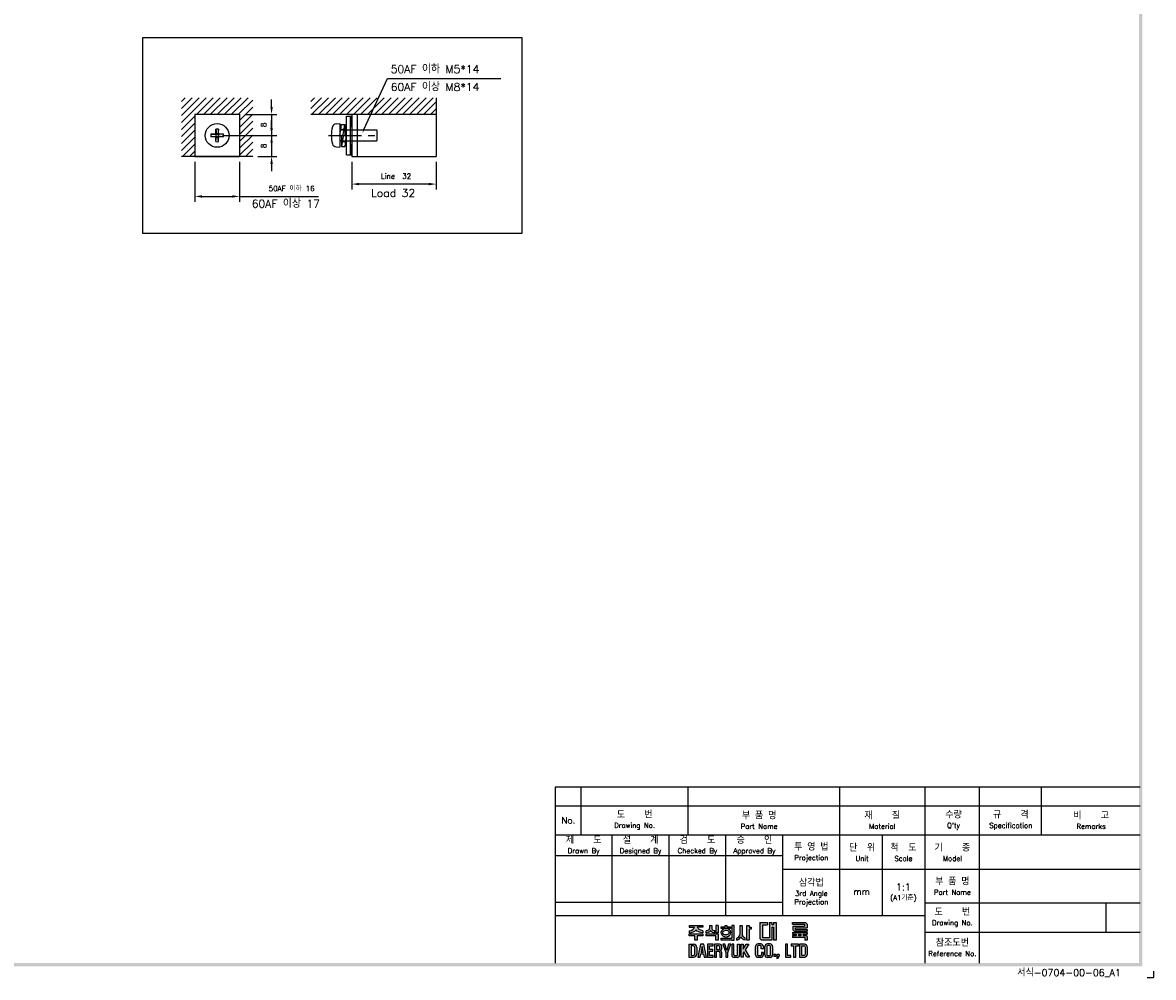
# Model space of a CAD drawing. Extents: x -6 to 988, y -5 to 692.
# Tile 21 of 24: x 559 to 988, y -5 to 358. Entities that reach past the tile are written whole.
import ezdxf
from ezdxf import colors
from ezdxf.entities.mleader import LeaderData, LeaderLine
from ezdxf.math import Vec2, Vec3

# ---------------------------------------------------------------- set-up
doc = ezdxf.new("R2010")
doc.units = 0
doc.header["$MEASUREMENT"] = 0
doc.linetypes.add('CENTER', pattern=[2, 1.25, -0.25, 0.25, -0.25])
doc.linetypes.add('HIDDEN', pattern=[0.375, 0.25, -0.125])
doc.layers.get('0').update_dxf_attribs({"linetype": 'CONTINUOUS'})
for name, color, linetype in [('bo', 7, 'CONTINUOUS'), ('cen', 1, 'CENTER'), ('di', 3, 'CONTINUOUS'), ('dimtaxt', 3, 'CONTINUOUS'), ('dwg', 7, 'CONTINUOUS'), ('HIDE', 2, 'HIDDEN')]:
    doc.layers.add(name, color=color, linetype=linetype)
doc.styles.add('KIM', font='ROMANS.shx', dxfattribs={"height": 5, "bigfont": 'GSG1.shx'})
doc.styles.get("Standard").update_dxf_attribs({"font": 'romans.shx', "height": 2, "bigfont": 'hgs.shx'})
doc.dimstyles.new('STANDARD$0', dxfattribs={"dimtxt": 5, "dimasz": 5, "dimexe": 1, "dimexo": 2, "dimgap": 2, "dimtad": 1, "dimdec": 4, "dimzin": 12, "dimdsep": 46, "dimtxsty": 'KIM', "dimcen": -1, "dimdle": 0.1, "dimadec": 0, "dimazin": 0, "dimtfac": 1, "dimtdec": 4, "dimtmove": 0, "dimatfit": 3, "dimfxl": 0, "dimtolj": 1, "dimtzin": 0, "dimarcsym": 0})

# ---------------------------------------------------------------- blocks, each defined once
blk = doc.blocks.new('도면서식 A1')
at = {"layer": 'di', "insert": (780.92, -2.61), "char_height": 2.2, "width": 38.8706, "attachment_point": 4}
blk.add_mtext('서식-0704-00-06_A1', dxfattribs=at)
blk = doc.blocks.new('대륙')
at = {"layer": 'dimtaxt'}
h = blk.add_hatch(color=256, dxfattribs=at)
edge = h.paths.add_edge_path()
edge.add_line((51.99, 12.18), (47.65, 12.18))
edge.add_line((47.65, 12.18), (47.65, 11.59))
edge.add_line((47.65, 11.59), (49.36, 11.59))
edge.add_ellipse((47.48, 11.55), major_axis=(1.89, 0.39), ratio=0.576936, start_angle=268.0794, end_angle=342.4305, ccw=False)
edge.add_line((47.64, 10.44), (47.64, 9.87))
edge.add_ellipse((47.59, 11.36), major_axis=(2.46, 0), ratio=0.608939, start_angle=-88.7913, end_angle=-24.3158)
edge.add_ellipse((52.06, 11.36), major_axis=(-2.46, 0), ratio=0.608939, start_angle=384.3158, end_angle=448.3061)
edge.add_line((51.99, 9.87), (51.99, 10.51))
edge.add_ellipse((52.11, 11.62), major_axis=(-1.91, 0.31), ratio=0.577613, start_angle=17.5125, end_angle=91.8636, ccw=False)
edge.add_line((50.24, 11.59), (51.99, 11.59))
edge.add_line((51.99, 11.59), (51.99, 12.18))
h.paths.add_polyline_path([(52, 9.48), (47.64, 9.48), (47.64, 8.87), (49.46, 8.87), (49.46, 7.49), (50.19, 7.49), (50.19, 8.88), (52, 8.88)])
edge = h.paths.add_edge_path()
edge.add_arc((55.25, 11.18), 0.45, 180, 220.7047, ccw=False)
edge.add_line((54.8, 11.18), (54.8, 12.18))
edge.add_line((54.8, 12.18), (54.06, 12.18))
edge.add_line((54.06, 12.18), (54.06, 11.18))
edge.add_arc((53.61, 11.18), 0.45, 319.2953, 360, ccw=False)
edge.add_spline(control_points=[(53.95, 10.89), (53.94, 10.88), (53.93, 10.87), (53.83, 10.76), (53.7, 10.68), (53.03, 10.51)], knot_values=[3.761053, 3.761053, 3.761053, 3.761053, 3.807132, 3.807132, 4.298097, 4.298097, 4.298097, 4.298097], degree=3, periodic=0)
edge.add_line((53.03, 10.51), (53.03, 9.85))
edge.add_spline(control_points=[(53.03, 9.85), (53.05, 9.85), (53.06, 9.85), (53.74, 9.96), (53.94, 10.08), (54.15, 10.22), (54.2, 10.3), (54.43, 10.6)], knot_values=[3.495949, 3.495949, 3.495949, 3.495949, 3.524444, 3.524444, 4.06832, 4.06832, 4.379503, 4.379503, 4.379503, 4.379503], degree=3, periodic=0)
edge.add_spline(control_points=[(54.43, 10.6), (54.65, 10.3), (54.71, 10.22), (54.92, 10.08), (55.12, 9.96), (55.75, 9.88), (55.78, 9.87), (55.8, 9.86)], knot_values=[3.495949, 3.495949, 3.495949, 3.495949, 3.807132, 3.807132, 4.351008, 4.351008, 4.402945, 4.402945, 4.402945, 4.402945], degree=3, periodic=0)
edge.add_line((55.8, 9.86), (55.8, 10.59))
edge.add_spline(control_points=[(55.8, 10.59), (55.78, 10.59), (55.76, 10.6), (55.19, 10.66), (55.03, 10.75), (54.92, 10.87), (54.91, 10.88), (54.91, 10.89)], knot_values=[3.761053, 3.761053, 3.761053, 3.761053, 3.81299, 3.81299, 4.356866, 4.356866, 4.402945, 4.402945, 4.402945, 4.402945], degree=3, periodic=0)
h.paths.add_polyline_path([(56.82, 9.48), (53.03, 9.48), (53.03, 8.87), (56.1, 8.87), (56.1, 7.49), (56.82, 7.49)])
h.paths.add_polyline_path([(56.82, 12.19), (56.1, 12.19), (56.1, 9.87), (56.82, 9.87)])
h.paths.add_polyline_path([(60.76, 11.76), (59.58, 11.76), (59.58, 12.19), (59.05, 12.19), (59.05, 11.76), (57.74, 11.76), (57.74, 11.21), (60.76, 11.21)])
edge = h.paths.add_edge_path()
edge.add_ellipse((59.26, 9.92), major_axis=(-1.56, 0), ratio=0.830145, start_angle=101.7462, end_angle=265.4383)
edge.add_line((59.38, 11.21), (59.13, 11.21))
edge.add_ellipse((59.26, 9.92), major_axis=(1.56, 0), ratio=0.830145, start_angle=94.5617, end_angle=259.6787)
edge.add_line((58.98, 8.65), (58.98, 8.2))
edge.add_line((58.98, 8.2), (59.58, 8.2))
edge.add_line((59.58, 8.2), (59.58, 8.65))
edge = h.paths.add_edge_path(flags=16)
edge.add_spline(control_points=[(60.26, 9.92), (60.26, 10.03), (60.22, 10.15), (60.06, 10.37), (59.93, 10.48), (59.59, 10.63), (59.39, 10.66), (58.99, 10.64), (58.8, 10.59), (58.5, 10.41), (58.39, 10.3), (58.27, 10.07), (58.25, 9.96), (58.28, 9.73), (58.34, 9.62), (58.54, 9.4), (58.69, 9.3), (59.06, 9.19), (59.26, 9.17), (59.65, 9.23), (59.83, 9.31), (60.09, 9.5), (60.18, 9.62), (60.25, 9.8), (60.26, 9.86), (60.26, 9.92)], knot_values=[0, 0, 0, 0, 0.543876, 0.543876, 1.087752, 1.087752, 1.631628, 1.631628, 2.175504, 2.175504, 2.71938, 2.71938, 3.263256, 3.263256, 3.807132, 3.807132, 4.351008, 4.351008, 4.894884, 4.894884, 5.43876, 5.43876, 5.982636, 5.982636, 6.283185, 6.283185, 6.283185, 6.283185], degree=3, periodic=0)
for points in [[(61.83, 12.19), (61.11, 12.19), (61.11, 8.2), (57.74, 8.2), (57.74, 7.47), (61.11, 7.47), (61.83, 7.47)], [(70.89, 12.38), (72.38, 12.38), (72.38, 13.12), (70.01, 13.12), (70.01, 8), (70.53, 7.49), (73.84, 7.49), (73.84, 11.66), (74.29, 11.66), (74.29, 7.49), (75.14, 7.49), (75.14, 13.12), (74.29, 13.12), (74.29, 12.42), (73.84, 12.42), (73.84, 13.12), (73.01, 13.12), (73.01, 8.23), (70.89, 8.23)]]:
    blk.add_hatch(color=256, dxfattribs=at).paths.add_polyline_path(points)
h = blk.add_hatch(color=256, dxfattribs=at)
edge = h.paths.add_edge_path()
edge.add_line((64.41, 12.18), (63.7, 12.18))
edge.add_line((63.7, 12.18), (63.7, 9.23))
edge.add_ellipse((62.86, 9.12), major_axis=(0.66, 0.841), ratio=0.672815, start_angle=218.7862, end_angle=304.0863, ccw=False)
edge.add_line((62.7, 8.19), (62.7, 7.51))
edge.add_ellipse((63.11, 8.54), major_axis=(0.964, 0.919), ratio=0.540942, start_angle=220.7961, end_angle=301.7505)
edge.add_ellipse((64.93, 8.53), major_axis=(-0.866, 0.919), ratio=0.569913, start_angle=58.7442, end_angle=145.288)
edge.add_line((65.35, 7.49), (65.35, 8.17))
edge.add_ellipse((65.18, 9.26), major_axis=(-0.67, 1.07), ratio=0.576723, start_angle=74.3826, end_angle=142.9847, ccw=False)
edge.add_line((64.41, 9.18), (64.41, 12.18))
h.paths.add_polyline_path([(66.65, 10.99), (67.26, 10.99), (67.26, 11.63), (66.64, 11.63), (66.64, 12.18), (65.92, 12.18), (65.92, 7.49), (66.65, 7.49)])
h = blk.add_hatch(color=256, dxfattribs=at)
h.paths.add_polyline_path([(84.17, 12.56), (84.17, 11.99), (80.38, 11.99), (80.38, 10.74), (80.81, 10.32), (84.92, 10.32), (84.92, 10.92), (81.19, 10.92), (81.19, 11.44), (84.92, 11.44), (84.92, 12.6), (84.39, 13.12), (80.36, 13.12), (80.36, 12.56)])
h.paths.add_polyline_path([(83.7, 9.41), (84.92, 9.41), (84.92, 9.97), (80.36, 9.97), (80.36, 9.41), (81.48, 9.41), (81.48, 9.04), (80.35, 9.04), (80.35, 8.42), (84.18, 8.42), (84.18, 7.49), (84.92, 7.49), (84.92, 8.64), (84.52, 9.04), (83.7, 9.04)])
h.paths.add_polyline_path([(83, 9.41), (82.23, 9.41), (82.23, 9.04), (83, 9.04)], flags=17)
h = blk.add_hatch(color=256, dxfattribs=at)
h.paths.add_polyline_path([(47.58, 6.25), (47.58, 2.12), (49.06, 2.12, 0.414214), (50.06, 3.12), (50.06, 5.25, 0.414214), (49.06, 6.25)])
h.paths.add_polyline_path([(48.9, 5.73, -0.414214), (49.4, 5.23), (49.4, 3.16, -0.414214), (48.9, 2.66), (48.23, 2.66), (48.23, 5.73)], flags=16)
h.paths.add_polyline_path([(50.42, 2.11), (51.1, 2.11), (51.31, 3.17), (52.21, 3.17), (52.42, 2.11), (53.1, 2.11), (52.25, 6.23), (51.27, 6.23)])
h.paths.add_polyline_path([(51.77, 5.49), (52.09, 3.74), (51.43, 3.74)], flags=16)
h.paths.add_polyline_path([(53.4, 2.11), (55.25, 2.11), (55.25, 2.66), (54.07, 2.66), (54.07, 3.99), (55.15, 3.99), (55.15, 4.52), (54.06, 4.52), (54.06, 5.7), (55.21, 5.7), (55.21, 6.25), (53.4, 6.25)])
h.paths.add_polyline_path([(55.67, 2.12), (56.33, 2.12), (56.33, 4.05), (56.93, 4.05, -0.414214), (57.33, 3.65), (57.33, 2.12), (58.02, 2.12), (58.02, 3.65, 0.276846), (57.45, 4.24, 0.25864), (58.02, 4.77), (58.02, 5.43, 0.414214), (57.22, 6.23), (55.67, 6.23)])
h.paths.add_polyline_path([(56.33, 5.71), (57.04, 5.71, -0.414214), (57.34, 5.41), (57.34, 4.86, -0.414214), (57.04, 4.56), (56.33, 4.56)], flags=16)
h.paths.add_polyline_path([(59.2, 3.57), (59.2, 2.11), (59.85, 2.11), (59.85, 3.58), (60.8, 6.24), (60.13, 6.24), (59.53, 4.27), (58.97, 6.24), (58.28, 6.24)])
h.paths.add_polyline_path([(61.13, 2.78, 0.414214), (61.88, 2.03), (62.85, 2.03, 0.414214), (63.6, 2.78), (63.6, 6.24), (62.93, 6.24), (62.93, 2.84, -0.414214), (62.68, 2.59), (62.07, 2.59, -0.414214), (61.82, 2.84), (61.82, 6.24), (61.13, 6.24)])
h.paths.add_polyline_path([(64.11, 2.12), (64.77, 2.12), (64.77, 3.42), (64.98, 3.87), (65.9, 2.12), (66.68, 2.12), (65.38, 4.46), (66.48, 6.23), (65.69, 6.23), (64.76, 4.66), (64.76, 6.23), (64.11, 6.23)])
h.paths.add_polyline_path([(68.62, 2.84, 0.414214), (69.42, 2.04), (70.32, 2.04, 0.414214), (71.12, 2.84), (71.12, 3.62), (70.47, 3.62), (70.47, 2.85, -0.414214), (70.17, 2.55), (69.58, 2.55, -0.414214), (69.28, 2.85), (69.28, 5.49, -0.414214), (69.58, 5.79), (70.16, 5.79, -0.414214), (70.46, 5.49), (70.46, 4.76), (71.12, 4.76), (71.12, 5.52, 0.414214), (70.32, 6.32), (69.42, 6.32, 0.414214), (68.62, 5.52)])
h.paths.add_polyline_path([(71.57, 2.84, 0.414214), (72.37, 2.04), (73.25, 2.04, 0.414214), (74.05, 2.84), (74.05, 5.52, 0.414214), (73.25, 6.32), (72.37, 6.32, 0.414214), (71.57, 5.52)])
h.paths.add_polyline_path([(72.23, 5.5, -0.414214), (72.53, 5.8), (73.09, 5.8, -0.414214), (73.39, 5.5), (73.39, 2.85, -0.414214), (73.09, 2.55), (72.53, 2.55, -0.414214), (72.23, 2.85)], flags=16)
h.paths.add_polyline_path([(74.42, 2.34), (75.05, 2.34), (75.05, 2.98), (74.42, 2.98)])
h.paths.add_polyline_path([(75.76, 2.34, -0.316213), (75.39, 2.07), (75.39, 1.77, 0.409412), (76.08, 2.47), (76.08, 2.98), (75.39, 2.98), (75.39, 2.34)])
h.paths.add_polyline_path([(78.08, 2.12), (79.79, 2.12), (79.79, 2.67), (78.75, 2.67), (78.75, 6.24), (78.08, 6.24)])
h.paths.add_polyline_path([(80.68, 2.12), (81.35, 2.12), (81.35, 5.7), (82.27, 5.7), (82.27, 6.24), (79.92, 6.24), (79.92, 5.7), (80.68, 5.7)])
h.paths.add_polyline_path([(82.59, 2.13), (84.07, 2.13, 0.414214), (85.07, 3.13), (85.07, 5.24, 0.414214), (84.07, 6.24), (82.59, 6.24)])
h.paths.add_polyline_path([(83.24, 5.73), (83.9, 5.73, -0.414214), (84.4, 5.23), (84.4, 3.15, -0.414214), (83.9, 2.65), (83.24, 2.65)], flags=16)
for p, q in [((47.65, 12.18), (51.99, 12.18)), ((47.65, 12.18), (47.65, 11.59)), ((47.65, 11.59), (49.36, 11.59)), ((51.99, 11.59), (50.24, 11.59)), ((51.99, 12.18), (51.99, 11.59)), ((54.06, 12.18), (54.8, 12.18)), ((54.06, 12.18), (54.06, 11.18)), ((54.8, 12.18), (54.8, 11.18)), ((56.82, 12.19), (56.1, 12.19)), ((56.1, 12.19), (56.1, 9.87)), ((56.82, 12.19), (56.82, 9.87)), ((57.74, 11.76), (59.05, 11.76)), ((57.74, 11.21), (57.74, 11.76)), ((60.76, 11.21), (57.74, 11.21)), ((59.05, 11.76), (59.05, 12.19)), ((59.05, 12.19), (59.58, 12.19)), ((59.58, 12.19), (59.58, 11.76)), ((59.58, 11.76), (60.76, 11.76)), ((60.76, 11.76), (60.76, 11.21)), ((61.11, 12.19), (61.11, 8.2)), ((61.83, 12.19), (61.11, 12.19)), ((61.83, 7.47), (61.83, 12.19)), ((63.7, 12.18), (64.41, 12.18)), ((63.7, 12.18), (63.7, 9.23)), ((64.41, 12.18), (64.41, 9.18)), ((65.92, 7.49), (65.92, 12.18)), ((65.92, 12.18), (66.64, 12.18)), ((66.64, 12.18), (66.64, 11.63)), ((66.64, 11.63), (67.26, 11.63)), ((66.65, 10.99), (66.65, 7.49)), ((67.26, 10.99), (66.65, 10.99)), ((67.26, 11.63), (67.26, 10.99)), ((70.01, 13.12), (70.01, 8)), ((70.01, 13.12), (72.38, 13.12)), ((70.89, 12.38), (70.89, 8.23)), ((70.89, 12.38), (72.38, 12.38)), ((72.38, 13.12), (72.38, 12.38)), ((73.01, 13.12), (73.01, 8.23)), ((73.01, 13.12), (73.84, 13.12)), ((73.84, 13.12), (73.84, 12.42)), ((73.84, 12.42), (74.29, 12.42)), ((73.84, 11.66), (73.84, 7.49)), ((73.84, 11.66), (74.29, 11.66)), ((74.29, 13.12), (75.14, 13.12)), ((74.29, 13.12), (74.29, 12.42)), ((74.29, 11.66), (74.29, 7.49)), ((75.14, 13.12), (75.14, 7.49)), ((80.36, 13.12), (84.39, 13.12)), ((80.36, 12.56), (80.36, 13.12)), ((80.36, 12.56), (84.17, 12.56)), ((80.38, 11.99), (84.17, 11.99)), ((80.38, 11.99), (80.38, 10.74)), ((80.81, 10.32), (80.38, 10.74)), ((81.19, 11.44), (84.92, 11.44)), ((81.19, 11.44), (81.19, 10.92)), ((81.19, 10.92), (84.92, 10.92)), ((84.17, 12.56), (84.17, 11.99)), ((84.92, 12.6), (84.39, 13.12)), ((84.92, 12.6), (84.92, 11.44)), ((84.92, 10.92), (84.92, 10.32)), ((47.64, 10.44), (47.64, 9.87)), ((47.64, 9.48), (52, 9.48)), ((47.64, 8.87), (47.64, 9.48)), ((49.46, 8.87), (47.64, 8.87)), ((49.46, 7.49), (49.46, 8.87)), ((50.19, 7.49), (49.46, 7.49)), ((50.19, 8.88), (50.19, 7.49)), ((52, 8.88), (50.19, 8.88)), ((51.99, 10.51), (51.99, 9.87)), ((52, 9.48), (52, 8.88)), ((53.03, 9.85), (53.03, 10.51)), ((53.03, 9.48), (56.82, 9.48)), ((53.03, 8.87), (53.03, 9.48)), ((56.1, 8.87), (53.03, 8.87)), ((55.8, 9.86), (55.8, 10.59)), ((56.82, 9.87), (56.1, 9.87)), ((56.1, 7.49), (56.1, 8.87)), ((56.82, 7.49), (56.1, 7.49)), ((56.82, 9.48), (56.82, 7.49)), ((57.74, 8.2), (61.11, 8.2)), ((57.74, 7.47), (57.74, 8.2)), ((61.11, 7.47), (57.74, 7.47)), ((58.98, 8.2), (58.98, 8.65)), ((59.58, 8.65), (59.58, 8.2)), ((61.11, 7.47), (61.83, 7.47)), ((62.7, 7.51), (62.7, 8.19)), ((65.35, 7.49), (65.35, 8.17)), ((66.65, 7.49), (65.92, 7.49)), ((70.53, 7.49), (70.01, 8)), ((73.84, 7.49), (70.53, 7.49)), ((73.01, 8.23), (70.89, 8.23)), ((75.14, 7.49), (74.29, 7.49)), ((80.35, 9.04), (81.48, 9.04)), ((80.35, 9.04), (80.35, 8.42)), ((80.35, 8.42), (84.18, 8.42)), ((80.36, 9.97), (84.92, 9.97)), ((80.36, 9.97), (80.36, 9.41)), ((80.36, 9.41), (81.48, 9.41)), ((80.81, 10.32), (84.92, 10.32)), ((81.48, 9.41), (81.48, 9.04)), ((82.23, 9.41), (83, 9.41)), ((82.23, 9.41), (82.23, 9.04)), ((82.23, 9.04), (83, 9.04)), ((83, 9.41), (83, 9.04)), ((83.7, 9.41), (84.92, 9.41)), ((83.7, 9.41), (83.7, 9.04)), ((83.7, 9.04), (84.52, 9.04)), ((84.18, 8.42), (84.18, 7.49)), ((84.92, 7.49), (84.18, 7.49)), ((84.92, 8.64), (84.52, 9.04)), ((84.92, 9.97), (84.92, 9.41)), ((84.92, 8.64), (84.92, 7.49)), ((47.58, 6.25), (47.58, 2.12)), ((47.58, 6.25), (49.06, 6.25)), ((48.23, 5.73), (48.23, 2.66)), ((48.9, 5.73), (48.23, 5.73)), ((49.4, 3.16), (49.4, 5.23)), ((50.06, 5.25), (50.06, 3.12)), ((51.27, 6.23), (50.42, 2.11)), ((52.25, 6.23), (51.27, 6.23)), ((51.77, 5.49), (51.43, 3.74)), ((51.43, 3.74), (52.09, 3.74)), ((52.09, 3.74), (51.77, 5.49)), ((53.1, 2.11), (52.25, 6.23)), ((55.21, 6.25), (53.4, 6.25)), ((53.4, 6.25), (53.4, 2.11)), ((54.06, 5.7), (55.21, 5.7)), ((54.06, 4.52), (54.06, 5.7)), ((55.15, 4.52), (54.06, 4.52)), ((54.07, 3.99), (55.15, 3.99)), ((54.07, 2.66), (54.07, 3.99)), ((55.15, 3.99), (55.15, 4.52)), ((55.21, 5.7), (55.21, 6.25)), ((55.67, 6.23), (55.67, 2.12)), ((57.22, 6.23), (55.67, 6.23)), ((56.33, 5.71), (56.33, 4.56)), ((57.04, 5.71), (56.33, 5.71)), ((56.33, 4.56), (57.04, 4.56)), ((56.33, 2.12), (56.33, 4.05)), ((56.33, 4.05), (56.93, 4.05)), ((57.33, 3.65), (57.33, 2.12)), ((57.34, 4.86), (57.34, 5.41)), ((58.02, 4.77), (58.02, 5.43)), ((58.02, 2.12), (58.02, 3.65)), ((58.97, 6.24), (58.28, 6.24)), ((58.28, 6.24), (59.2, 3.57)), ((59.53, 4.27), (58.97, 6.24)), ((60.13, 6.24), (59.53, 4.27)), ((59.85, 3.58), (60.8, 6.24)), ((59.85, 2.11), (59.85, 3.58)), ((60.8, 6.24), (60.13, 6.24)), ((61.13, 6.24), (61.13, 2.78)), ((61.82, 6.24), (61.13, 6.24)), ((61.82, 2.84), (61.82, 6.24)), ((62.93, 2.84), (62.93, 6.24)), ((62.93, 6.24), (63.6, 6.24)), ((63.6, 6.24), (63.6, 2.78)), ((64.11, 2.12), (64.11, 6.23)), ((64.11, 6.23), (64.76, 6.23)), ((64.76, 4.66), (65.69, 6.23)), ((64.76, 6.23), (64.76, 4.66)), ((64.98, 3.87), (64.77, 3.42)), ((65.9, 2.12), (64.98, 3.87)), ((66.48, 6.23), (65.38, 4.46)), ((65.38, 4.46), (66.68, 2.12)), ((65.69, 6.23), (66.48, 6.23)), ((68.62, 2.84), (68.62, 5.52)), ((69.28, 5.49), (69.28, 2.85)), ((70.32, 6.32), (69.42, 6.32)), ((70.16, 5.79), (69.58, 5.79)), ((70.46, 4.76), (70.46, 5.49)), ((71.12, 4.76), (70.46, 4.76)), ((70.47, 3.62), (70.47, 2.85)), ((71.12, 3.62), (70.47, 3.62)), ((71.12, 5.52), (71.12, 4.76)), ((71.12, 2.84), (71.12, 3.62)), ((71.57, 2.84), (71.57, 5.52)), ((72.23, 5.5), (72.23, 2.85)), ((73.25, 6.32), (72.37, 6.32)), ((73.09, 5.8), (72.53, 5.8)), ((73.39, 2.85), (73.39, 5.5)), ((74.05, 5.52), (74.05, 2.84)), ((78.08, 6.24), (78.08, 2.12)), ((78.75, 6.24), (78.08, 6.24)), ((78.75, 2.67), (78.75, 6.24)), ((82.27, 6.24), (79.92, 6.24)), ((79.92, 6.24), (79.92, 5.7)), ((79.92, 5.7), (80.68, 5.7)), ((80.68, 5.7), (80.68, 2.12)), ((81.35, 2.12), (81.35, 5.7)), ((81.35, 5.7), (82.27, 5.7)), ((82.27, 5.7), (82.27, 6.24)), ((82.59, 6.24), (82.59, 2.13)), ((84.07, 6.24), (82.59, 6.24)), ((83.24, 2.65), (83.24, 5.73)), ((83.24, 5.73), (83.9, 5.73)), ((84.4, 3.15), (84.4, 5.23)), ((85.07, 3.13), (85.07, 5.24)), ((47.58, 2.12), (49.06, 2.12)), ((48.23, 2.66), (48.9, 2.66)), ((50.42, 2.11), (51.1, 2.11)), ((51.1, 2.11), (51.31, 3.17)), ((51.31, 3.17), (52.21, 3.17)), ((52.21, 3.17), (52.42, 2.11)), ((52.42, 2.11), (53.1, 2.11)), ((53.4, 2.11), (55.25, 2.11)), ((55.25, 2.66), (54.07, 2.66)), ((55.25, 2.11), (55.25, 2.66)), ((55.67, 2.12), (56.33, 2.12)), ((57.33, 2.12), (58.02, 2.12)), ((59.2, 3.57), (59.2, 2.11)), ((59.2, 2.11), (59.85, 2.11)), ((62.85, 2.03), (61.88, 2.03)), ((62.68, 2.59), (62.07, 2.59)), ((64.77, 2.12), (64.11, 2.12)), ((64.77, 3.42), (64.77, 2.12)), ((66.68, 2.12), (65.9, 2.12)), ((70.32, 2.04), (69.42, 2.04)), ((70.17, 2.55), (69.58, 2.55)), ((73.25, 2.04), (72.37, 2.04)), ((73.09, 2.55), (72.53, 2.55)), ((74.42, 2.98), (74.42, 2.34)), ((75.05, 2.98), (74.42, 2.98)), ((75.05, 2.34), (74.42, 2.34)), ((75.05, 2.98), (75.05, 2.34)), ((75.39, 2.98), (75.39, 2.34)), ((76.08, 2.98), (75.39, 2.98)), ((75.76, 2.34), (75.39, 2.34)), ((75.39, 2.07), (75.39, 1.77)), ((76.08, 2.98), (76.08, 2.47)), ((78.08, 2.12), (79.79, 2.12)), ((79.79, 2.67), (78.75, 2.67)), ((79.79, 2.12), (79.79, 2.67)), ((80.68, 2.12), (81.35, 2.12)), ((82.59, 2.13), (84.07, 2.13)), ((83.9, 2.65), (83.24, 2.65))]:
    blk.add_line(p, q, dxfattribs=at)
for centre, radius, start, end in [((53.61, 11.18), 0.45, 319.2953, 360), ((55.25, 11.18), 0.45, 180, 220.7047), ((48.9, 5.23), 0.5, 0, 90), ((49.06, 5.25), 1, 0, 90), ((57.22, 4.85), 0.8, 270, 270), ((56.93, 3.65), 0.4, 0, 90), ((57.04, 5.41), 0.3, 0, 90), ((57.04, 4.86), 0.3, 270, 0), ((57.22, 5.43), 0.8, 0, 90), ((57.26, 5.02), 0.8, 283.6828, 341.6876), ((57.24, 3.47), 0.8, 12.921, 74.819), ((69.42, 5.52), 0.8, 90, 180), ((69.58, 5.49), 0.3, 90, 180), ((70.16, 5.49), 0.3, 0, 90), ((70.32, 5.52), 0.8, 0, 90), ((72.37, 5.52), 0.8, 90, 180), ((72.53, 5.5), 0.3, 90, 180), ((73.09, 5.5), 0.3, 0, 90), ((73.25, 5.52), 0.8, 0, 90), ((83.9, 5.23), 0.5, 0, 90), ((84.07, 5.24), 1, 0, 90), ((48.9, 3.16), 0.5, 270, 0), ((49.06, 3.12), 1, 270, 0), ((61.88, 2.78), 0.75, 180, 270), ((62.07, 2.84), 0.25, 180, 270), ((62.68, 2.84), 0.25, 270, 0), ((62.85, 2.78), 0.75, 270, 0), ((69.42, 2.84), 0.8, 180, 270), ((69.58, 2.85), 0.3, 180, 270), ((70.17, 2.85), 0.3, 270, 0), ((70.32, 2.84), 0.8, 270, 0), ((72.37, 2.84), 0.8, 180, 270), ((72.53, 2.85), 0.3, 180, 270), ((73.09, 2.85), 0.3, 270, 0), ((73.25, 2.84), 0.8, 270, 0), ((75.38, 2.47), 0.7, 270.9408, 0), ((75.38, 2.47), 0.4, 271.6466, 341.8371), ((83.9, 3.15), 0.5, 270, 0), ((84.07, 3.13), 1, 270, 0)]:
    blk.add_arc(centre, radius, start, end, dxfattribs=at)
for centre, major_axis, ratio, start_param, end_param in [((47.48, 11.55), (1.89, 0.39), 0.576936, 4.678869, 5.97654), ((47.59, 11.36), (-2.46, 0), 0.608939, 1.591893, 2.717202), ((59.26, 9.92), (1.56, 0), 0.830145, 1.650413, 4.532248), ((59.26, 9.92), (-1.56, 0), 0.830145, 1.775806, 4.632772), ((62.86, 9.12), (0.66, 0.841), 0.672815, 3.81854, 5.307307), ((63.11, 8.54), (0.964, 0.919), 0.540942, 3.853619, 5.26654)]:
    blk.add_ellipse(centre, major_axis=major_axis, ratio=ratio, start_param=start_param, end_param=end_param, dxfattribs=at)
at = {"layer": 'dimtaxt', "extrusion": (0, 0, -1)}
for centre, major_axis, ratio, start_param, end_param in [((52.06, 11.36), (-2.46, 0), 0.608939, -1.541231, -0.42439), ((52.11, 11.62), (-1.91, 0.31), 0.577613, 4.679864, 5.977535), ((64.93, 8.53), (-0.866, 0.919), 0.569913, 3.747431, 5.257905), ((65.18, 9.26), (-0.67, 1.07), 0.576723, 3.787632, 4.984965)]:
    blk.add_ellipse(centre, major_axis=major_axis, ratio=ratio, start_param=start_param, end_param=end_param, dxfattribs=at)
at = {"layer": 'dimtaxt'}
for points, knots in [([(53.95, 10.89), (53.94, 10.88), (53.93, 10.87), (53.83, 10.76), (53.7, 10.68), (53.03, 10.51)], [3.7610527, 3.7610527, 3.7610527, 3.7610527, 3.8071317, 3.8071317, 4.2980967, 4.2980967, 4.2980967, 4.2980967]), ([(54.91, 10.89), (54.91, 10.88), (54.92, 10.87), (55.03, 10.75), (55.19, 10.66), (55.76, 10.6), (55.78, 10.59), (55.8, 10.59)], [3.7610527, 3.7610527, 3.7610527, 3.7610527, 3.8071317, 3.8071317, 4.3510077, 4.3510077, 4.4029453, 4.4029453, 4.4029453, 4.4029453]), ([(54.43, 10.6), (54.2, 10.3), (54.15, 10.22), (53.94, 10.08), (53.74, 9.96), (53.06, 9.85), (53.05, 9.85), (53.03, 9.85)], [3.4959493, 3.4959493, 3.4959493, 3.4959493, 3.8071317, 3.8071317, 4.3510077, 4.3510077, 4.3795026, 4.3795026, 4.3795026, 4.3795026]), ([(54.43, 10.6), (54.65, 10.3), (54.71, 10.22), (54.92, 10.08), (55.12, 9.96), (55.75, 9.88), (55.78, 9.87), (55.8, 9.86)], [3.4959493, 3.4959493, 3.4959493, 3.4959493, 3.8071317, 3.8071317, 4.3510077, 4.3510077, 4.4029453, 4.4029453, 4.4029453, 4.4029453]), ([(60.26, 9.92), (60.26, 10.03), (60.22, 10.15), (60.06, 10.37), (59.93, 10.48), (59.59, 10.63), (59.39, 10.66), (58.99, 10.64), (58.8, 10.59), (58.5, 10.41), (58.39, 10.3), (58.27, 10.07), (58.25, 9.96), (58.28, 9.73), (58.34, 9.62), (58.54, 9.4), (58.69, 9.3), (59.06, 9.19), (59.26, 9.17), (59.65, 9.23), (59.83, 9.31), (60.09, 9.5), (60.18, 9.62), (60.25, 9.8), (60.26, 9.86), (60.26, 9.92)], [0, 0, 0, 0, 0.543876, 0.543876, 1.087752, 1.087752, 1.631628, 1.631628, 2.175504, 2.175504, 2.71938, 2.71938, 3.263256, 3.263256, 3.807132, 3.807132, 4.351008, 4.351008, 4.894884, 4.894884, 5.43876, 5.43876, 5.982636, 5.982636, 6.283185, 6.283185, 6.283185, 6.283185])]:
    blk.add_open_spline(points, degree=3, knots=knots, dxfattribs=at)
blk = doc.blocks.new('*D180')
at = {"layer": 'di'}
for p, q in [((624.12, 304.8), (624.12, 289.65)), ((641.12, 304.8), (641.12, 289.65)), ((626.92, 291.65), (638.32, 291.65)), ((641.12, 291.65), (671.11, 291.65))]:
    blk.add_line(p, q, dxfattribs=at)
for points in [[(626.92, 292.11), (626.92, 291.18), (624.12, 291.65)], [(638.32, 292.11), (638.32, 291.18), (641.12, 291.65)]]:
    blk.add_solid(points, dxfattribs=at)
at = {"layer": 'di', "insert": (660.87, 294.65), "char_height": 2, "attachment_point": 5}
blk.add_mtext('\\A1;50AF 이하 16', dxfattribs=at)
blk = doc.blocks.new('*D181')
at = {"layer": 'di'}
for p, q in [((653.27, 317.6), (653.27, 320.4)), ((634.62, 314.8), (655.27, 314.8)), ((653.27, 314.8), (653.27, 306.8)), ((648.1, 306.8), (655.27, 306.8)), ((653.27, 304), (653.27, 301.2))]:
    blk.add_line(p, q, dxfattribs=at)
for points in [[(652.81, 317.6), (653.74, 317.6), (653.27, 314.8)], [(652.81, 304), (653.74, 304), (653.27, 306.8)]]:
    blk.add_solid(points, dxfattribs=at)
at = {"layer": 'di', "insert": (650.27, 310.8), "char_height": 2, "attachment_point": 5, "rotation": 90}
blk.add_mtext('\\A1;8', dxfattribs=at)
blk = doc.blocks.new('*D182')
at = {"layer": 'di'}
for p, q in [((653.27, 325.6), (653.27, 328.4)), ((643.12, 322.8), (655.27, 322.8)), ((653.27, 322.8), (653.27, 314.8)), ((643.12, 314.8), (655.27, 314.8)), ((653.27, 312), (653.27, 309.2))]:
    blk.add_line(p, q, dxfattribs=at)
for points in [[(652.81, 325.6), (653.74, 325.6), (653.27, 322.8)], [(652.81, 312), (653.74, 312), (653.27, 314.8)]]:
    blk.add_solid(points, dxfattribs=at)
at = {"layer": 'di', "insert": (650.27, 318.8), "char_height": 2, "attachment_point": 5, "rotation": 90}
blk.add_mtext('\\A1;8', dxfattribs=at)
blk = doc.blocks.new('bxx')
at = {"layer": 'bo', "linetype": 'Continuous'}
for p, q in [((681.63, -342.37), (682.83, -333.73)), ((682.83, -333.73), (685.23, -333.73)), ((684.03, -341.5), (685.23, -333.73)), ((685.23, -333.73), (685.23, -342.12)), ((681.63, -342.37), (684.03, -341.5)), ((682.83, -341.93), (682.83, -350.33)), ((684.03, -342.56), (682.83, -350.33)), ((684.03, -342.56), (686.43, -341.69)), ((684.67, -337.33), (685.23, -337.33)), ((686.43, -341.69), (685.23, -350.33)), ((682.83, -346.73), (683.39, -346.73)), ((682.83, -350.33), (685.23, -350.33))]:
    blk.add_line(p, q, dxfattribs=at)
at = {"layer": 'HIDE'}
for p, q in [((682.33, -337.33), (684.67, -337.33)), ((683.39, -346.73), (685.73, -346.73))]:
    blk.add_line(p, q, dxfattribs=at)
blk = doc.blocks.new('*D183')
at = {"layer": 'di'}
for p, q in [((683.7, 304.8), (683.7, 294.33)), ((715.7, 304.8), (715.7, 294.33)), ((712.9, 296.33), (686.5, 296.33))]:
    blk.add_line(p, q, dxfattribs=at)
for points in [[(686.5, 296.8), (686.5, 295.87), (683.7, 296.33)], [(712.9, 296.8), (712.9, 295.87), (715.7, 296.33)]]:
    blk.add_solid(points, dxfattribs=at)
at = {"layer": 'di', "insert": (700.51, 299.33), "char_height": 2, "attachment_point": 5}
blk.add_mtext('\\A1;Line  32', dxfattribs=at)

msp = doc.modelspace()

# ---------------------------------------------------------------- hatches: boundary and pattern name
h = msp.add_hatch()
h.set_pattern_fill('ANSI31', color=256, scale=15, style=0)
h.set_pattern_definition([(45, (1312.407, -585.9332), (-1.3258252, 1.3258252), [])])
h.paths.add_polyline_path([(646.097, 329.023), (619.138, 329.023), (619.138, 306.805), (624.118, 306.805), (624.118, 322.805), (641.118, 322.805), (641.118, 306.805), (646.097, 306.805)])
h = msp.add_hatch()
h.set_pattern_fill('ANSI31', color=256, scale=15, style=0)
h.set_pattern_definition([(45, (1316.3796, -585.9332), (-1.3258252, 1.3258252), [])])
h.paths.add_polyline_path([(668.162, 329.023), (668.162, 322.805), (715.704, 322.805), (715.704, 329.023)])

# ---------------------------------------------------------------- linework, layer by layer
for p, q in [((715.704, 329.023), (715.704, 306.805)), ((624.118, 322.805), (624.118, 306.805)), ((624.118, 322.805), (641.118, 322.805)), ((641.118, 322.805), (641.118, 306.805)), ((668.162, 322.805), (715.704, 322.805)), ((681.656, 307.455), (681.656, 322.155)), ((681.656, 322.155), (683.256, 322.155)), ((683.256, 307.455), (683.256, 322.155)), ((683.256, 322.155), (683.556, 322.155)), ((683.556, 322.155), (683.556, 318.455)), ((683.704, 322.805), (683.704, 306.805)), ((685.704, 322.805), (685.704, 306.805)), ((677.762, 319.177), (679.224, 319.305)), ((679.224, 319.305), (679.224, 310.305)), ((631.784, 315.305), (630.27, 315.305)), ((630.27, 314.305), (632.135, 314.515)), ((631.784, 314.305), (630.27, 314.305)), ((631.784, 314.305), (630.27, 314.305)), ((630.281, 315.305), (632.135, 315.094)), ((632.118, 317.152), (632.328, 315.287)), ((632.118, 315.638), (632.118, 317.152)), ((632.118, 312.457), (632.328, 314.322)), ((632.118, 312.457), (632.118, 313.971)), ((633.118, 317.152), (632.907, 315.287)), ((633.118, 312.457), (632.907, 314.322)), ((634.606, 315.305), (633.1, 315.094)), ((634.606, 314.305), (633.1, 314.515)), ((633.118, 315.638), (633.118, 317.152)), ((633.118, 315.638), (633.118, 316.482)), ((633.118, 312.457), (633.118, 313.971)), ((634.965, 315.305), (633.451, 315.305)), ((634.965, 315.305), (633.451, 315.305)), ((634.965, 314.305), (633.451, 314.305)), ((679.524, 316.905), (693.224, 316.905)), ((693.224, 316.905), (693.224, 312.705)), ((677.762, 310.432), (679.224, 310.305)), ((679.524, 312.705), (693.224, 312.705)), ((683.256, 311.455), (683.256, 311.455)), ((683.556, 307.455), (683.556, 311.155)), ((646.097, 306.805), (619.138, 306.805)), ((624.118, 306.805), (641.118, 306.805)), ((681.656, 307.455), (683.256, 307.455)), ((683.256, 307.455), (683.556, 307.455)), ((683.704, 306.805), (715.704, 306.805))]:
    msp.add_line(p, q)
msp.add_circle((632.618, 314.805), 4.5)
for centre, radius, start, end in [((687.924, 314.805), 12, 164.50603, 195.49397), ((677.902, 317.583), 1.6, 95, 164.50603), ((683.256, 318.455), 0.3, 270, 0), ((632.618, 314.805), 2.4, 167.9753, 192.0247), ((631.784, 315.638), 0.333, 270, 0), ((631.784, 313.971), 0.333, 0, 90), ((632.618, 314.805), 2.4, 77.9753, 102.0247), ((632.618, 314.805), 0.5, 143.94661, 216.05339), ((632.164, 315.258), 0.167, 260, 10), ((632.164, 314.351), 0.167, 350, 100), ((632.618, 314.805), 0.5, 53.94661, 126.05339), ((632.618, 314.805), 0.5, 233.94661, 306.05339), ((633.071, 315.258), 0.167, 170, 280), ((633.071, 314.351), 0.167, 80, 190), ((632.618, 314.805), 0.5, 323.94661, 36.05339), ((633.451, 315.638), 0.333, 180, 270), ((633.451, 313.971), 0.333, 90, 180), ((632.618, 314.805), 2.4, 347.9753, 12.0247), ((679.524, 317.205), 0.3, 180, 270), ((632.618, 314.805), 2.4, 257.9753, 282.0247), ((677.902, 312.026), 1.6, 195.49397, 265), ((679.524, 312.405), 0.3, 90, 180), ((683.256, 311.155), 0.3, 0, 90)]:
    msp.add_arc(centre, radius, start, end)
at = {"layer": 'cen', "ltscale": 10}
msp.add_line((674.91, 314.805), (694.421, 314.805), dxfattribs=at)
at = {"layer": 'di'}
for p in [(987.9, -2.3), (985.5, -4.7)]:
    msp.add_line(p, (987.9, -4.7), dxfattribs=at)
msp.add_lwpolyline([(604.356, 351.975), (748.182, 351.975), (748.182, 277.581), (604.356, 277.581)], close=True, dxfattribs=at)
at = {"layer": 'dimtaxt'}
for p, q in [((982.903, 67.425), (760.903, 67.425)), ((760.903, 67.425), (760.903, 0.7)), ((770.77, 49.401), (770.77, 67.401)), ((811.303, 49.425), (811.303, 67.425)), ((868.903, 49.425), (868.903, 67.425)), ((901.303, 49.425), (901.303, 67.425)), ((921.932, 49.425), (921.932, 67.425)), ((945.381, 49.425), (945.381, 67.425)), ((982.903, 60.225), (760.903, 60.225)), ((782.503, 18.677), (782.503, 49.225)), ((804.103, 18.677), (804.103, 49.225)), ((825.703, 18.677), (825.703, 49.225)), ((847.303, 18.677), (847.303, 49.225)), ((868.903, 18.677), (868.903, 49.225)), ((885.103, 18.677), (885.103, 49.225)), ((901.303, 0.656), (901.303, 49.225)), ((921.932, 0.656), (921.932, 49.225)), ((847.303, 41.395), (760.952, 41.395)), ((982.903, 36.19), (847.303, 36.19)), ((847.303, 23.747), (760.979, 23.747)), ((982.903, 23.46), (901.303, 23.46)), ((969.932, 12.374), (969.932, 23.46)), ((901.303, 18.677), (760.903, 18.677)), ((982.903, 12.374), (901.303, 12.374))]:
    msp.add_line(p, q, dxfattribs=at)
at = {"layer": 'dwg'}
msp.add_line((982.903, 49.225), (760.903, 49.225), dxfattribs=at)
for points in [[(983.7, 688.3), (982.5, 687.1), (983.7, -0.5), (982.5, 0.7)], [(761.1, 49.405), (761.1, 49.045), (982.603, 49.405), (982.603, 49.045)], [(983.7, -0.5), (982.5, 0.7), (4.5, -0.5), (5.7, 0.7)]]:
    msp.add_trace(points, dxfattribs=at)

# ---------------------------------------------------------------- block references
at = {"xscale": 0.5, "yscale": 0.5, "zscale": 0.5}
msp.add_blockref('bxx', (338.409, 485.819), dxfattribs=at)
at = {"layer": 'di', "xscale": 1.2, "yscale": 1.2, "zscale": 1.2}
msp.add_blockref('대륙', (754.561, 0.402), dxfattribs=at)
at = {"layer": 'dwg', "xscale": 1.2, "yscale": 1.2, "zscale": 1.2}
msp.add_blockref('도면서식 A1', (-0.9, 0.1), dxfattribs=at)

# ---------------------------------------------------------------- texts
at = {"layer": 'di', "char_height": 3, "attachment_point": 1}
for s, insert in [('50AF 이하 M5*14', (698.485, 341.439)), ('60AF 이상 M8*14', (698.485, 334.682)), ('\\A1;Load 32', (691.036, 294.443)), ('\\A1;60AF 이상 17', (645.718, 290.375))]:
    msp.add_mtext(s, dxfattribs=dict(at, insert=insert))
at = {"layer": 'di', "attachment_point": 5}
for s, insert, char_height, width in [('No.', (765.935, 54.865), 2.4, 9.66973), ('{\\H1.1x;도    번\\P\\H0.72727x;Drawing No.}', (791.036, 54.865), 2.4, 40.53304), ('{\\H1.1x;부 품 명\\P\\H0.72727x;Part Name}', (838.303, 54.825), 2.4, 54), ('{\\H1.1x;재    질\\P\\H0.72727x;Material}', (885.008, 54.825), 2.4, 33.04919), ("{\\H1.1x;수량\\P\\H0.72727x;Q'ty}", (912.068, 54.825), 2.4, 11.35081), ('{\\H1.1x;규    격\\P\\H0.72727x;Specification}', (933.794, 54.825), 2.4, 32.4), ('{\\H1.1x;비    고\\P\\H0.72727x;Remarks}', (964.274, 54.825), 2.4, 46.8), ('{\\H1.1x;제    도\\P\\H0.72727x;Drawn By}', (771.703, 45.22), 2.4, 21.6), ('{\\H1.1x;설    계}\\P{\\H0.8x;Designed By}', (793.303, 45.22), 2.4, 21.6), ('{\\H1.1x;검    도\\P\\H0.72727x;Checked By}', (814.903, 45.22), 2.4, 21.6), ('승    인\\P{\\H0.72727x;Approved By}', (836.503, 45.22), 2.64, 21.6), ('투 영 법\\P{\\H0.72727x;Projection}', (858.103, 42.617), 2.64, 21.6), ('{\\H1.1x;단  위}\\P{\\H0.8x;Unit}', (877.373, 42.617), 2.4, 19.2), ('{\\H1.1x;척  도\\P\\H0.72727x;Scale}', (893.021, 42.617), 2.4, 19.2), ('기    종\\P{\\H0.72727x;Model}', (911.618, 42.617), 2.64, 20.62949), ('{\\H1.1x;삼각법\\H0.45455x;\\P\\H1.6x;3rd Angle\\PProjection}', (858.103, 27.434), 2.4, 21.6), ('부 품 명\\P{\\H0.72727x;Part Name}', (911.618, 29.825), 2.64, 20.62949), ('도    번\\P{\\H0.72727x;Drawing No.}', (911.618, 17.917), 2.64, 20.62949), ('참조도번\\P{\\H0.72727x;Reference No.}', (911.618, 6.537), 2.64, 20.62949)]:
    msp.add_mtext(s, dxfattribs=dict(at, insert=insert, char_height=char_height, width=width))
at = {"layer": 'dimtaxt'}
msp.add_text('mm', height=2.4, dxfattribs=at).set_placement((874.107, 26.665))
at = {"layer": 'dimtaxt', "insert": (893.021, 27.434), "char_height": 2.64, "width": 19.2, "attachment_point": 5}
msp.add_mtext('1:1\\P{\\H0.72727x;(A1기준)}', dxfattribs=at)

# ---------------------------------------------------------------- dimensions: what is measured, and where the dimension line sits
at = {"layer": 'di'}
for base, p1, p2, picture, middle in [((653.274, 314.805), (641.118, 322.805), (641.118, 314.805), '*D182', (653.274, 318.805)), ((653.274, 306.805), (632.618, 314.805), (646.097, 306.805), '*D181', (653.274, 310.805))]:
    dim = msp.add_linear_dim(base=base, p1=p1, p2=p2, angle=90, dimstyle='STANDARD$0', override={"dimtxt": 3, "dimasz": 2.8, "dimexe": 2, "dimdec": 2, "dimzin": 8, "dimtxsty": 'Standard', "dimcen": 0, "dimclrd": 256, "dimclre": 256, "dimclrt": 256, "dimadec": 2, "dimazin": 2, "dimtfac": 0.6, "dimtdec": 2, "dimtzin": 8, "dimlwd": 65535, "dimlwe": 65535, "dimarcsym": 1}, dxfattribs=at)
    dim.commit()
    dim.dimension.update_dxf_attribs({"geometry": picture, "text_midpoint": middle, "dimtype": 160})
for base, p1, p2, text, picture, middle in [((641.118, 291.647), (624.118, 306.805), (641.118, 306.805), '50AF 이하 16', '*D180', (660.875, 291.647)), ((683.704, 296.334), (715.704, 306.805), (683.704, 306.805), 'Line  32', '*D183', (700.505, 296.334))]:
    dim = msp.add_linear_dim(base=base, p1=p1, p2=p2, text=text, dimstyle='STANDARD$0', override={"dimtxt": 3, "dimasz": 2.8, "dimexe": 2, "dimdec": 2, "dimzin": 8, "dimtxsty": 'Standard', "dimcen": 0, "dimclrd": 256, "dimclre": 256, "dimclrt": 256, "dimadec": 2, "dimazin": 2, "dimtfac": 0.6, "dimtdec": 2, "dimtzin": 8, "dimlwd": 65535, "dimlwe": 65535, "dimarcsym": 1}, dxfattribs=at)
    dim.commit()
    dim.dimension.update_dxf_attribs({"geometry": picture, "text_midpoint": middle, "dimtype": 160})

# ---------------------------------------------------------------- leaders
ml = msp.add_multileader_mtext('Standard', dxfattribs=at)
ml.set_content(' ', color=256)
ml.set_leader_properties()
ml.build(insert=Vec2(0, 0))
ml.multileader.update_dxf_attribs({"text_right_attachment_type": 6, "dogleg_length": 0.36, "arrow_head_size": 1.44})
ctx = ml.context
ctx.base_point, ctx.char_height, ctx.arrow_head_size, ctx.landing_gap_size, ctx.plane_origin = Vec3(740.232, 336.417), 1.44, 1.44, 0.72, Vec3(690.663, 325.547)
ctx.right_attachment = 6
notes = []
notes.append((ctx, [(0, (1, 1, 0), (697.283, 336.417), (1, 0), 42.949, [(0, [(687.729, 315.693)], 0, [])])]))
ctx.mtext.insert, ctx.mtext.flow_direction = Vec3(740.952, 337.137), 5
for ctx, leaders in notes:
    for number, flags, end, landing, length, lines in leaders:
        leader = LeaderData()
        leader.index, (leader.has_last_leader_line, leader.has_dogleg_vector, leader.attachment_direction) = number, flags
        leader.last_leader_point, leader.dogleg_vector, leader.dogleg_length = Vec3(end), Vec3(landing), length
        for number, points, colour, breaks in lines:
            line = LeaderLine()
            line.index, line.vertices, line.color, line.breaks = number, Vec3.list(points), colors.encode_raw_color(colour), breaks
            leader.lines.append(line)
        ctx.leaders.append(leader)

doc.saveas('drawing.dxf')
